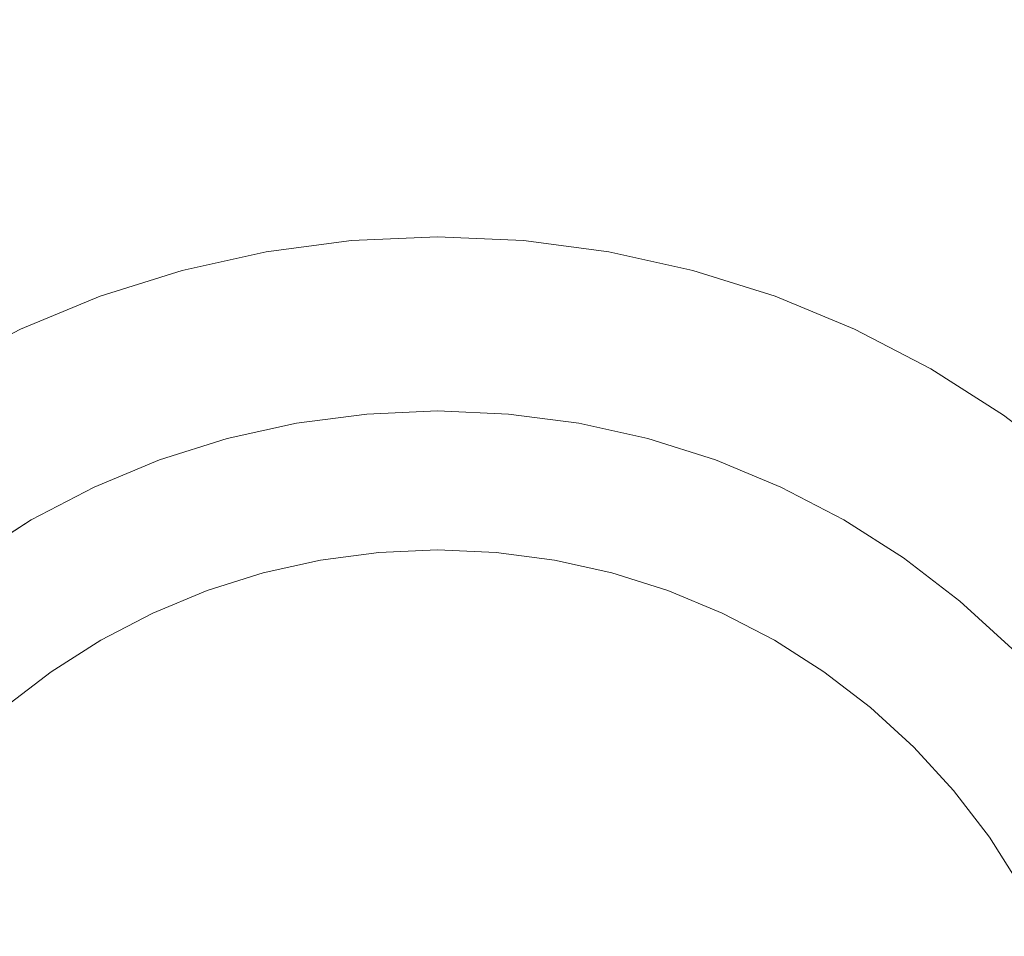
# Model space of a CAD drawing. Header units: millimetres. Extents: x 1865 to 2161, y 1201 to 1385.
# Tile 28 of 40: x 2097 to 2111, y 1233 to 1246. Entities that reach past the tile are written whole.
import ezdxf

# ---------------------------------------------------------------- set-up
doc = ezdxf.new("R2010")
doc.units = ezdxf.units.MM
doc.header["$LTSCALE"] = 25.4
doc.layers.add('Lighting-Moving Light', color=7, linetype='Continuous', lineweight=5)

# ---------------------------------------------------------------- blocks, each defined once
blk = doc.blocks.new('Group-1')
at = {"layer": 'Lighting-Moving Light', "color": 7, "linetype": 'Continuous', "lineweight": 5, "transparency": 33554687}
for points in [[(-107.035, -87.035, -16.5), (107.035, -87.035, -16.5), (107.035, 87.035, -16.5), (-107.035, 87.035, -16.5)], [(103.5, -83.5, -108.466), (-103.5, -83.5, -108.466), (-103.5, 83.5, -108.466), (103.5, 83.5, -108.466)]]:
    blk.add_3dface(points, dxfattribs=at)
for points, invisible_edges in [([(90, -50, -16.465), (88.78, -50.053, -16.465), (88.995, -52.515, -1.637), (90, -52.471, -1.637)], 10), ([(88.78, -50.053, -16.465), (90, -50, -16.465), (91.22, -50.053, -16.465), (90, -64, -16.465)], 12), ([(91.22, -50.053, -16.465), (90, -50, -16.465), (90, -52.471, -1.637), (91.005, -52.515, -1.637)], 10), ([(86.377, -50.477, -16.465), (87.569, -50.213, -16.465), (88.78, -50.053, -16.465), (90, -64, -16.465)], 12), ([(88.78, -50.053, -16.465), (87.569, -50.213, -16.465), (87.998, -52.647, -1.637), (88.995, -52.515, -1.637)], 10), ([(91.22, -50.053, -16.465), (92.431, -50.213, -16.465), (93.623, -50.477, -16.465), (90, -64, -16.465)], 12), ([(92.431, -50.213, -16.465), (91.22, -50.053, -16.465), (91.005, -52.515, -1.637), (92.002, -52.647, -1.637)], 10), ([(87.569, -50.213, -16.465), (86.377, -50.477, -16.465), (87.016, -52.864, -1.637), (87.998, -52.647, -1.637)], 10), ([(93.623, -50.477, -16.465), (92.431, -50.213, -16.465), (92.002, -52.647, -1.637), (92.984, -52.864, -1.637)], 10), ([(84.083, -51.312, -16.465), (85.212, -50.844, -16.465), (86.377, -50.477, -16.465), (90, -64, -16.465)], 12), ([(86.377, -50.477, -16.465), (85.212, -50.844, -16.465), (86.057, -53.167, -1.637), (87.016, -52.864, -1.637)], 10), ([(93.623, -50.477, -16.465), (94.788, -50.844, -16.465), (95.917, -51.312, -16.465), (90, -64, -16.465)], 12), ([(94.788, -50.844, -16.465), (93.623, -50.477, -16.465), (92.984, -52.864, -1.637), (93.943, -53.167, -1.637)], 10), ([(85.212, -50.844, -16.465), (84.083, -51.312, -16.465), (85.128, -53.552, -1.637), (86.057, -53.167, -1.637)], 10), ([(95.917, -51.312, -16.465), (94.788, -50.844, -16.465), (93.943, -53.167, -1.637), (94.872, -53.552, -1.637)], 10), ([(81.97, -52.532, -16.465), (83, -51.876, -16.465), (84.083, -51.312, -16.465), (90, -64, -16.465)], 12), ([(84.083, -51.312, -16.465), (83, -51.876, -16.465), (84.236, -54.016, -1.637), (85.128, -53.552, -1.637)], 10), ([(95.917, -51.312, -16.465), (97, -51.876, -16.465), (98.03, -52.532, -16.465), (90, -64, -16.465)], 12), ([(97, -51.876, -16.465), (95.917, -51.312, -16.465), (94.872, -53.552, -1.637), (95.764, -54.016, -1.637)], 10), ([(83, -51.876, -16.465), (81.97, -52.532, -16.465), (83.388, -54.556, -1.637), (84.236, -54.016, -1.637)], 10), ([(98.03, -52.532, -16.465), (97, -51.876, -16.465), (95.764, -54.016, -1.637), (96.612, -54.556, -1.637)], 10), ([(88.004, -52.68, -1.475), (88.998, -52.549, -1.475), (88.995, -52.515, -1.637), (87.998, -52.647, -1.637)], 11), ([(88.998, -52.549, -1.475), (90, -52.505, -1.475), (90, -52.471, -1.637), (88.995, -52.515, -1.637)], 11), ([(89.002, -52.596, -1.316), (90, -52.553, -1.316), (90, -52.505, -1.475), (88.998, -52.549, -1.475)], 15), ([(90, -52.505, -1.475), (91.002, -52.549, -1.475), (91.005, -52.515, -1.637), (90, -52.471, -1.637)], 11), ([(90, -52.553, -1.316), (90.998, -52.596, -1.316), (91.002, -52.549, -1.475), (90, -52.505, -1.475)], 15), ([(91.002, -52.549, -1.475), (91.996, -52.68, -1.475), (92.002, -52.647, -1.637), (91.005, -52.515, -1.637)], 11), ([(80.101, -54.101, -16.465), (81.001, -53.275, -16.465), (81.97, -52.532, -16.465), (90, -64, -16.465)], 12), ([(87.025, -52.897, -1.475), (88.004, -52.68, -1.475), (87.998, -52.647, -1.637), (87.016, -52.864, -1.637)], 11), ([(88.012, -52.726, -1.316), (89.002, -52.596, -1.316), (88.998, -52.549, -1.475), (88.004, -52.68, -1.475)], 15), ([(88.023, -52.786, -1.162), (89.008, -52.656, -1.162), (89.002, -52.596, -1.316), (88.012, -52.726, -1.316)], 15), ([(88.035, -52.857, -1.014), (89.014, -52.728, -1.014), (89.008, -52.656, -1.162), (88.023, -52.786, -1.162)], 15), ([(89.008, -52.656, -1.162), (90, -52.613, -1.162), (90, -52.553, -1.316), (89.002, -52.596, -1.316)], 15), ([(89.014, -52.728, -1.014), (90, -52.685, -1.014), (90, -52.613, -1.162), (89.008, -52.656, -1.162)], 15), ([(98.03, -52.532, -16.465), (98.999, -53.275, -16.465), (99.899, -54.101, -16.465), (90, -64, -16.465)], 12), ([(90, -52.613, -1.162), (90.992, -52.656, -1.162), (90.998, -52.596, -1.316), (90, -52.553, -1.316)], 15), ([(90, -52.685, -1.014), (90.986, -52.728, -1.014), (90.992, -52.656, -1.162), (90, -52.613, -1.162)], 15), ([(90.986, -52.728, -1.014), (91.965, -52.857, -1.014), (91.977, -52.786, -1.162), (90.992, -52.656, -1.162)], 15), ([(90.992, -52.656, -1.162), (91.977, -52.786, -1.162), (91.988, -52.726, -1.316), (90.998, -52.596, -1.316)], 15), ([(90.998, -52.596, -1.316), (91.988, -52.726, -1.316), (91.996, -52.68, -1.475), (91.002, -52.549, -1.475)], 15), ([(91.996, -52.68, -1.475), (92.975, -52.897, -1.475), (92.984, -52.864, -1.637), (92.002, -52.647, -1.637)], 11), ([(98.999, -53.275, -16.465), (98.03, -52.532, -16.465), (96.612, -54.556, -1.637), (97.41, -55.169, -1.637)], 10), ([(87.037, -52.943, -1.316), (88.012, -52.726, -1.316), (88.004, -52.68, -1.475), (87.025, -52.897, -1.475)], 15), ([(87.053, -53.001, -1.162), (88.023, -52.786, -1.162), (88.012, -52.726, -1.316), (87.037, -52.943, -1.316)], 15), ([(87.072, -53.071, -1.014), (88.035, -52.857, -1.014), (88.023, -52.786, -1.162), (87.053, -53.001, -1.162)], 15), ([(88.05, -52.94, -0.872), (89.021, -52.813, -0.872), (89.014, -52.728, -1.014), (88.035, -52.857, -1.014)], 15), ([(89.021, -52.813, -0.872), (90, -52.77, -0.872), (90, -52.685, -1.014), (89.014, -52.728, -1.014)], 15), ([(89.03, -52.908, -0.737), (90, -52.866, -0.737), (90, -52.77, -0.872), (89.021, -52.813, -0.872)], 15), ([(90, -52.77, -0.872), (90.979, -52.813, -0.872), (90.986, -52.728, -1.014), (90, -52.685, -1.014)], 15), ([(90, -52.866, -0.737), (90.97, -52.908, -0.737), (90.979, -52.813, -0.872), (90, -52.77, -0.872)], 15), ([(90.979, -52.813, -0.872), (91.95, -52.94, -0.872), (91.965, -52.857, -1.014), (90.986, -52.728, -1.014)], 15), ([(91.965, -52.857, -1.014), (92.928, -53.071, -1.014), (92.947, -53.001, -1.162), (91.977, -52.786, -1.162)], 15), ([(91.977, -52.786, -1.162), (92.947, -53.001, -1.162), (92.963, -52.943, -1.316), (91.988, -52.726, -1.316)], 15), ([(91.988, -52.726, -1.316), (92.963, -52.943, -1.316), (92.975, -52.897, -1.475), (91.996, -52.68, -1.475)], 15), ([(86.069, -53.199, -1.475), (87.025, -52.897, -1.475), (87.016, -52.864, -1.637), (86.057, -53.167, -1.637)], 11), ([(86.085, -53.243, -1.316), (87.037, -52.943, -1.316), (87.025, -52.897, -1.475), (86.069, -53.199, -1.475)], 15), ([(87.093, -53.152, -0.872), (88.05, -52.94, -0.872), (88.035, -52.857, -1.014), (87.072, -53.071, -1.014)], 15), ([(87.118, -53.245, -0.737), (88.067, -53.035, -0.737), (88.05, -52.94, -0.872), (87.093, -53.152, -0.872)], 15), ([(88.067, -53.035, -0.737), (89.03, -52.908, -0.737), (89.021, -52.813, -0.872), (88.05, -52.94, -0.872)], 15), ([(88.085, -53.14, -0.611), (89.039, -53.015, -0.611), (89.03, -52.908, -0.737), (88.067, -53.035, -0.737)], 15), ([(89.039, -53.015, -0.611), (90, -52.973, -0.611), (90, -52.866, -0.737), (89.03, -52.908, -0.737)], 15), ([(90, -52.973, -0.611), (90.961, -53.015, -0.611), (90.97, -52.908, -0.737), (90, -52.866, -0.737)], 15), ([(90.961, -53.015, -0.611), (91.915, -53.14, -0.611), (91.933, -53.035, -0.737), (90.97, -52.908, -0.737)], 15), ([(90.97, -52.908, -0.737), (91.933, -53.035, -0.737), (91.95, -52.94, -0.872), (90.979, -52.813, -0.872)], 15), ([(91.933, -53.035, -0.737), (92.882, -53.245, -0.737), (92.907, -53.152, -0.872), (91.95, -52.94, -0.872)], 15), ([(91.95, -52.94, -0.872), (92.907, -53.152, -0.872), (92.928, -53.071, -1.014), (91.965, -52.857, -1.014)], 15), ([(92.963, -52.943, -1.316), (93.915, -53.243, -1.316), (93.931, -53.199, -1.475), (92.975, -52.897, -1.475)], 15), ([(92.975, -52.897, -1.475), (93.931, -53.199, -1.475), (93.943, -53.167, -1.637), (92.984, -52.864, -1.637)], 11), ([(86.105, -53.299, -1.162), (87.053, -53.001, -1.162), (87.037, -52.943, -1.316), (86.085, -53.243, -1.316)], 15), ([(86.13, -53.368, -1.014), (87.072, -53.071, -1.014), (87.053, -53.001, -1.162), (86.105, -53.299, -1.162)], 15), ([(86.159, -53.447, -0.872), (87.093, -53.152, -0.872), (87.072, -53.071, -1.014), (86.13, -53.368, -1.014)], 15), ([(87.146, -53.348, -0.611), (88.085, -53.14, -0.611), (88.067, -53.035, -0.737), (87.118, -53.245, -0.737)], 15), ([(88.105, -53.255, -0.494), (89.049, -53.131, -0.494), (89.039, -53.015, -0.611), (88.085, -53.14, -0.611)], 15), ([(89.049, -53.131, -0.494), (90, -53.09, -0.494), (90, -52.973, -0.611), (89.039, -53.015, -0.611)], 15), ([(90, -53.09, -0.494), (90.951, -53.131, -0.494), (90.961, -53.015, -0.611), (90, -52.973, -0.611)], 15), ([(90.951, -53.131, -0.494), (91.895, -53.255, -0.494), (91.915, -53.14, -0.611), (90.961, -53.015, -0.611)], 15), ([(91.915, -53.14, -0.611), (92.854, -53.348, -0.611), (92.882, -53.245, -0.737), (91.933, -53.035, -0.737)], 15), ([(92.907, -53.152, -0.872), (93.841, -53.447, -0.872), (93.87, -53.368, -1.014), (92.928, -53.071, -1.014)], 15), ([(92.928, -53.071, -1.014), (93.87, -53.368, -1.014), (93.895, -53.299, -1.162), (92.947, -53.001, -1.162)], 15), ([(92.947, -53.001, -1.162), (93.895, -53.299, -1.162), (93.915, -53.243, -1.316), (92.963, -52.943, -1.316)], 15), ([(85.142, -53.582, -1.475), (86.069, -53.199, -1.475), (86.057, -53.167, -1.637), (85.128, -53.552, -1.637)], 11), ([(85.162, -53.625, -1.316), (86.085, -53.243, -1.316), (86.069, -53.199, -1.475), (85.142, -53.582, -1.475)], 15), ([(86.192, -53.537, -0.737), (87.118, -53.245, -0.737), (87.093, -53.152, -0.872), (86.159, -53.447, -0.872)], 15), ([(87.176, -53.461, -0.494), (88.105, -53.255, -0.494), (88.085, -53.14, -0.611), (87.146, -53.348, -0.611)], 15), ([(88.127, -53.38, -0.387), (89.06, -53.257, -0.387), (89.049, -53.131, -0.494), (88.105, -53.255, -0.494)], 15), ([(89.06, -53.257, -0.387), (90, -53.216, -0.387), (90, -53.09, -0.494), (89.049, -53.131, -0.494)], 15), ([(89.072, -53.391, -0.291), (90, -53.35, -0.291), (90, -53.216, -0.387), (89.06, -53.257, -0.387)], 15), ([(90, -53.216, -0.387), (90.94, -53.257, -0.387), (90.951, -53.131, -0.494), (90, -53.09, -0.494)], 15), ([(90, -53.35, -0.291), (90.928, -53.391, -0.291), (90.94, -53.257, -0.387), (90, -53.216, -0.387)], 15), ([(90.94, -53.257, -0.387), (91.873, -53.38, -0.387), (91.895, -53.255, -0.494), (90.951, -53.131, -0.494)], 15), ([(91.895, -53.255, -0.494), (92.824, -53.461, -0.494), (92.854, -53.348, -0.611), (91.915, -53.14, -0.611)], 15), ([(92.882, -53.245, -0.737), (93.808, -53.537, -0.737), (93.841, -53.447, -0.872), (92.907, -53.152, -0.872)], 15), ([(93.915, -53.243, -1.316), (94.838, -53.625, -1.316), (94.858, -53.582, -1.475), (93.931, -53.199, -1.475)], 15), ([(93.931, -53.199, -1.475), (94.858, -53.582, -1.475), (94.872, -53.552, -1.637), (93.943, -53.167, -1.637)], 11), ([(85.187, -53.679, -1.162), (86.105, -53.299, -1.162), (86.085, -53.243, -1.316), (85.162, -53.625, -1.316)], 15), ([(85.218, -53.745, -1.014), (86.13, -53.368, -1.014), (86.105, -53.299, -1.162), (85.187, -53.679, -1.162)], 15), ([(86.228, -53.638, -0.611), (87.146, -53.348, -0.611), (87.118, -53.245, -0.737), (86.192, -53.537, -0.737)], 15), ([(86.268, -53.748, -0.494), (87.176, -53.461, -0.494), (87.146, -53.348, -0.611), (86.228, -53.638, -0.611)], 15), ([(87.209, -53.583, -0.387), (88.127, -53.38, -0.387), (88.105, -53.255, -0.494), (87.176, -53.461, -0.494)], 15), ([(88.151, -53.512, -0.291), (89.072, -53.391, -0.291), (89.06, -53.257, -0.387), (88.127, -53.38, -0.387)], 15), ([(89.084, -53.532, -0.206), (90, -53.492, -0.206), (90, -53.35, -0.291), (89.072, -53.391, -0.291)], 15), ([(90, -53.492, -0.206), (90.916, -53.532, -0.206), (90.928, -53.391, -0.291), (90, -53.35, -0.291)], 15), ([(90.928, -53.391, -0.291), (91.849, -53.512, -0.291), (91.873, -53.38, -0.387), (90.94, -53.257, -0.387)], 15), ([(91.873, -53.38, -0.387), (92.791, -53.583, -0.387), (92.824, -53.461, -0.494), (91.895, -53.255, -0.494)], 15), ([(92.824, -53.461, -0.494), (93.732, -53.748, -0.494), (93.772, -53.638, -0.611), (92.854, -53.348, -0.611)], 15), ([(92.854, -53.348, -0.611), (93.772, -53.638, -0.611), (93.808, -53.537, -0.737), (92.882, -53.245, -0.737)], 15), ([(93.87, -53.368, -1.014), (94.782, -53.745, -1.014), (94.813, -53.679, -1.162), (93.895, -53.299, -1.162)], 15), ([(93.895, -53.299, -1.162), (94.813, -53.679, -1.162), (94.838, -53.625, -1.316), (93.915, -53.243, -1.316)], 15), ([(99.899, -54.101, -16.465), (98.999, -53.275, -16.465), (97.41, -55.169, -1.637), (98.152, -55.848, -1.637)], 10), ([(85.254, -53.822, -0.872), (86.159, -53.447, -0.872), (86.13, -53.368, -1.014), (85.218, -53.745, -1.014)], 15), ([(85.294, -53.909, -0.737), (86.192, -53.537, -0.737), (86.159, -53.447, -0.872), (85.254, -53.822, -0.872)], 15), ([(86.312, -53.866, -0.387), (87.209, -53.583, -0.387), (87.176, -53.461, -0.494), (86.268, -53.748, -0.494)], 15), ([(87.244, -53.713, -0.291), (88.151, -53.512, -0.291), (88.127, -53.38, -0.387), (87.209, -53.583, -0.387)], 15), ([(88.175, -53.652, -0.206), (89.084, -53.532, -0.206), (89.072, -53.391, -0.291), (88.151, -53.512, -0.291)], 15), ([(89.097, -53.68, -0.134), (90, -53.641, -0.134), (90, -53.492, -0.206), (89.084, -53.532, -0.206)], 15), ([(90, -53.641, -0.134), (90.903, -53.68, -0.134), (90.916, -53.532, -0.206), (90, -53.492, -0.206)], 15), ([(90.916, -53.532, -0.206), (91.825, -53.652, -0.206), (91.849, -53.512, -0.291), (90.928, -53.391, -0.291)], 15), ([(91.849, -53.512, -0.291), (92.756, -53.713, -0.291), (92.791, -53.583, -0.387), (91.873, -53.38, -0.387)], 15), ([(92.791, -53.583, -0.387), (93.688, -53.866, -0.387), (93.732, -53.748, -0.494), (92.824, -53.461, -0.494)], 15), ([(93.808, -53.537, -0.737), (94.706, -53.909, -0.737), (94.746, -53.822, -0.872), (93.841, -53.447, -0.872)], 15), ([(93.841, -53.447, -0.872), (94.746, -53.822, -0.872), (94.782, -53.745, -1.014), (93.87, -53.368, -1.014)], 15), ([(84.253, -54.045, -1.475), (85.142, -53.582, -1.475), (85.128, -53.552, -1.637), (84.236, -54.016, -1.637)], 11), ([(84.276, -54.086, -1.316), (85.162, -53.625, -1.316), (85.142, -53.582, -1.475), (84.253, -54.045, -1.475)], 15), ([(84.306, -54.138, -1.162), (85.187, -53.679, -1.162), (85.162, -53.625, -1.316), (84.276, -54.086, -1.316)], 15), ([(85.34, -54.006, -0.611), (86.228, -53.638, -0.611), (86.192, -53.537, -0.737), (85.294, -53.909, -0.737)], 15), ([(85.389, -54.112, -0.494), (86.268, -53.748, -0.494), (86.228, -53.638, -0.611), (85.34, -54.006, -0.611)], 15), ([(86.358, -53.992, -0.291), (87.244, -53.713, -0.291), (87.209, -53.583, -0.387), (86.312, -53.866, -0.387)], 15), ([(87.28, -53.85, -0.206), (88.175, -53.652, -0.206), (88.151, -53.512, -0.291), (87.244, -53.713, -0.291)], 15), ([(88.201, -53.798, -0.134), (89.097, -53.68, -0.134), (89.084, -53.532, -0.206), (88.175, -53.652, -0.206)], 15), ([(89.111, -53.834, -0.074), (90, -53.795, -0.074), (90, -53.641, -0.134), (89.097, -53.68, -0.134)], 15), ([(90, -53.795, -0.074), (90.889, -53.834, -0.074), (90.903, -53.68, -0.134), (90, -53.641, -0.134)], 15), ([(90.903, -53.68, -0.134), (91.799, -53.798, -0.134), (91.825, -53.652, -0.206), (90.916, -53.532, -0.206)], 15), ([(91.825, -53.652, -0.206), (92.72, -53.85, -0.206), (92.756, -53.713, -0.291), (91.849, -53.512, -0.291)], 15), ([(92.756, -53.713, -0.291), (93.642, -53.992, -0.291), (93.688, -53.866, -0.387), (92.791, -53.583, -0.387)], 15), ([(93.732, -53.748, -0.494), (94.611, -54.112, -0.494), (94.66, -54.006, -0.611), (93.772, -53.638, -0.611)], 15), ([(93.772, -53.638, -0.611), (94.66, -54.006, -0.611), (94.706, -53.909, -0.737), (93.808, -53.537, -0.737)], 15), ([(94.813, -53.679, -1.162), (95.694, -54.138, -1.162), (95.724, -54.086, -1.316), (94.838, -53.625, -1.316)], 15), ([(94.838, -53.625, -1.316), (95.724, -54.086, -1.316), (95.747, -54.045, -1.475), (94.858, -53.582, -1.475)], 15), ([(94.858, -53.582, -1.475), (95.747, -54.045, -1.475), (95.764, -54.016, -1.637), (94.872, -53.552, -1.637)], 11), ([(84.343, -54.201, -1.014), (85.218, -53.745, -1.014), (85.187, -53.679, -1.162), (84.306, -54.138, -1.162)], 15), ([(84.385, -54.274, -0.872), (85.254, -53.822, -0.872), (85.218, -53.745, -1.014), (84.343, -54.201, -1.014)], 15), ([(85.442, -54.226, -0.387), (86.312, -53.866, -0.387), (86.268, -53.748, -0.494), (85.389, -54.112, -0.494)], 15), ([(86.406, -54.126, -0.206), (87.28, -53.85, -0.206), (87.244, -53.713, -0.291), (86.358, -53.992, -0.291)], 15), ([(87.319, -53.994, -0.134), (88.201, -53.798, -0.134), (88.175, -53.652, -0.206), (87.28, -53.85, -0.206)], 15), ([(88.228, -53.95, -0.074), (89.111, -53.834, -0.074), (89.097, -53.68, -0.134), (88.201, -53.798, -0.134)], 15), ([(90.889, -53.834, -0.074), (91.772, -53.95, -0.074), (91.799, -53.798, -0.134), (90.903, -53.68, -0.134)], 15), ([(91.799, -53.798, -0.134), (92.681, -53.994, -0.134), (92.72, -53.85, -0.206), (91.825, -53.652, -0.206)], 15), ([(92.72, -53.85, -0.206), (93.594, -54.126, -0.206), (93.642, -53.992, -0.291), (92.756, -53.713, -0.291)], 15), ([(93.688, -53.866, -0.387), (94.558, -54.226, -0.387), (94.611, -54.112, -0.494), (93.732, -53.748, -0.494)], 15), ([(94.746, -53.822, -0.872), (95.615, -54.274, -0.872), (95.657, -54.201, -1.014), (94.782, -53.745, -1.014)], 15), ([(94.782, -53.745, -1.014), (95.657, -54.201, -1.014), (95.694, -54.138, -1.162), (94.813, -53.679, -1.162)], 15), ([(84.433, -54.358, -0.737), (85.294, -53.909, -0.737), (85.254, -53.822, -0.872), (84.385, -54.274, -0.872)], 15), ([(84.486, -54.45, -0.611), (85.34, -54.006, -0.611), (85.294, -53.909, -0.737), (84.433, -54.358, -0.737)], 15), ([(85.499, -54.348, -0.291), (86.358, -53.992, -0.291), (86.312, -53.866, -0.387), (85.442, -54.226, -0.387)], 15), ([(86.457, -54.265, -0.134), (87.319, -53.994, -0.134), (87.28, -53.85, -0.206), (86.406, -54.126, -0.206)], 15), ([(87.359, -54.143, -0.074), (88.228, -53.95, -0.074), (88.201, -53.798, -0.134), (87.319, -53.994, -0.134)], 15), ([(88.255, -54.106, -0.027), (89.124, -53.991, -0.027), (89.111, -53.834, -0.074), (88.228, -53.95, -0.074)], 15), ([(89.124, -53.991, -0.027), (90, -53.953, -0.027), (90, -53.795, -0.074), (89.111, -53.834, -0.074)], 15), ([(90, -53.953, -0.027), (90.876, -53.991, -0.027), (90.889, -53.834, -0.074), (90, -53.795, -0.074)], 15), ([(90.876, -53.991, -0.027), (91.745, -54.106, -0.027), (91.772, -53.95, -0.074), (90.889, -53.834, -0.074)], 15), ([(91.772, -53.95, -0.074), (92.641, -54.143, -0.074), (92.681, -53.994, -0.134), (91.799, -53.798, -0.134)], 15), ([(92.681, -53.994, -0.134), (93.543, -54.265, -0.134), (93.594, -54.126, -0.206), (92.72, -53.85, -0.206)], 15), ([(93.642, -53.992, -0.291), (94.501, -54.348, -0.291), (94.558, -54.226, -0.387), (93.688, -53.866, -0.387)], 15), ([(94.66, -54.006, -0.611), (95.514, -54.45, -0.611), (95.567, -54.358, -0.737), (94.706, -53.909, -0.737)], 15), ([(94.706, -53.909, -0.737), (95.567, -54.358, -0.737), (95.615, -54.274, -0.872), (94.746, -53.822, -0.872)], 15), ([(83.407, -54.584, -1.475), (84.253, -54.045, -1.475), (84.236, -54.016, -1.637), (83.388, -54.556, -1.637)], 11), ([(83.434, -54.623, -1.316), (84.276, -54.086, -1.316), (84.253, -54.045, -1.475), (83.407, -54.584, -1.475)], 15), ([(84.545, -54.551, -0.494), (85.389, -54.112, -0.494), (85.34, -54.006, -0.611), (84.486, -54.45, -0.611)], 15), ([(85.559, -54.477, -0.206), (86.406, -54.126, -0.206), (86.358, -53.992, -0.291), (85.499, -54.348, -0.291)], 15), ([(86.51, -54.41, -0.074), (87.359, -54.143, -0.074), (87.319, -53.994, -0.134), (86.457, -54.265, -0.134)], 15), ([(87.4, -54.296, -0.027), (88.255, -54.106, -0.027), (88.228, -53.95, -0.074), (87.359, -54.143, -0.074)], 15), ([(88.283, -54.265, 0.007), (89.138, -54.153, 0.007), (89.124, -53.991, -0.027), (88.255, -54.106, -0.027)], 15), ([(89.138, -54.153, 0.007), (90, -54.115, 0.007), (90, -53.953, -0.027), (89.124, -53.991, -0.027)], 15), ([(90, -54.115, 0.007), (90.862, -54.153, 0.007), (90.876, -53.991, -0.027), (90, -53.953, -0.027)], 15), ([(90.862, -54.153, 0.007), (91.717, -54.265, 0.007), (91.745, -54.106, -0.027), (90.876, -53.991, -0.027)], 15), ([(91.745, -54.106, -0.027), (92.6, -54.296, -0.027), (92.641, -54.143, -0.074), (91.772, -53.95, -0.074)], 15), ([(92.641, -54.143, -0.074), (93.49, -54.41, -0.074), (93.543, -54.265, -0.134), (92.681, -53.994, -0.134)], 15), ([(93.594, -54.126, -0.206), (94.441, -54.477, -0.206), (94.501, -54.348, -0.291), (93.642, -53.992, -0.291)], 15), ([(94.611, -54.112, -0.494), (95.455, -54.551, -0.494), (95.514, -54.45, -0.611), (94.66, -54.006, -0.611)], 15), ([(95.724, -54.086, -1.316), (96.566, -54.623, -1.316), (96.593, -54.584, -1.475), (95.747, -54.045, -1.475)], 15), ([(95.747, -54.045, -1.475), (96.593, -54.584, -1.475), (96.612, -54.556, -1.637), (95.764, -54.016, -1.637)], 11), ([(78.532, -55.97, -16.465), (79.275, -55.001, -16.465), (80.101, -54.101, -16.465), (90, -64, -16.465)], 12), ([(83.468, -54.672, -1.162), (84.306, -54.138, -1.162), (84.276, -54.086, -1.316), (83.434, -54.623, -1.316)], 15), ([(83.51, -54.731, -1.014), (84.343, -54.201, -1.014), (84.306, -54.138, -1.162), (83.468, -54.672, -1.162)], 15), ([(84.608, -54.661, -0.387), (85.442, -54.226, -0.387), (85.389, -54.112, -0.494), (84.545, -54.551, -0.494)], 15), ([(85.622, -54.611, -0.134), (86.457, -54.265, -0.134), (86.406, -54.126, -0.206), (85.559, -54.477, -0.206)], 15), ([(86.564, -54.559, -0.027), (87.4, -54.296, -0.027), (87.359, -54.143, -0.074), (86.51, -54.41, -0.074)], 15), ([(87.442, -54.452, 0.007), (88.283, -54.265, 0.007), (88.255, -54.106, -0.027), (87.4, -54.296, -0.027)], 15), ([(88.312, -54.427, 0.028), (89.153, -54.316, 0.028), (89.138, -54.153, 0.007), (88.283, -54.265, 0.007)], 15), ([(89.153, -54.316, 0.028), (90, -54.279, 0.028), (90, -54.115, 0.007), (89.138, -54.153, 0.007)], 15), ([(99.899, -54.101, -16.465), (100.725, -55.001, -16.465), (101.468, -55.97, -16.465), (90, -64, -16.465)], 12), ([(90, -54.279, 0.028), (90.847, -54.316, 0.028), (90.862, -54.153, 0.007), (90, -54.115, 0.007)], 15), ([(90.847, -54.316, 0.028), (91.688, -54.427, 0.028), (91.717, -54.265, 0.007), (90.862, -54.153, 0.007)], 15), ([(91.717, -54.265, 0.007), (92.558, -54.452, 0.007), (92.6, -54.296, -0.027), (91.745, -54.106, -0.027)], 15), ([(92.6, -54.296, -0.027), (93.436, -54.559, -0.027), (93.49, -54.41, -0.074), (92.641, -54.143, -0.074)], 15), ([(93.543, -54.265, -0.134), (94.378, -54.611, -0.134), (94.441, -54.477, -0.206), (93.594, -54.126, -0.206)], 15), ([(94.558, -54.226, -0.387), (95.392, -54.661, -0.387), (95.455, -54.551, -0.494), (94.611, -54.112, -0.494)], 15), ([(95.657, -54.201, -1.014), (96.49, -54.731, -1.014), (96.532, -54.672, -1.162), (95.694, -54.138, -1.162)], 15), ([(95.694, -54.138, -1.162), (96.532, -54.672, -1.162), (96.566, -54.623, -1.316), (95.724, -54.086, -1.316)], 15), ([(83.559, -54.801, -0.872), (84.385, -54.274, -0.872), (84.343, -54.201, -1.014), (83.51, -54.731, -1.014)], 15), ([(83.614, -54.879, -0.737), (84.433, -54.358, -0.737), (84.385, -54.274, -0.872), (83.559, -54.801, -0.872)], 15), ([(84.675, -54.777, -0.291), (85.499, -54.348, -0.291), (85.442, -54.226, -0.387), (84.608, -54.661, -0.387)], 15), ([(85.687, -54.751, -0.074), (86.51, -54.41, -0.074), (86.457, -54.265, -0.134), (85.622, -54.611, -0.134)], 15), ([(86.619, -54.711, 0.007), (87.442, -54.452, 0.007), (87.4, -54.296, -0.027), (86.564, -54.559, -0.027)], 15), ([(87.484, -54.61, 0.028), (88.312, -54.427, 0.028), (88.283, -54.265, 0.007), (87.442, -54.452, 0.007)], 15), ([(88.341, -54.589, 0.035), (89.167, -54.481, 0.035), (89.153, -54.316, 0.028), (88.312, -54.427, 0.028)], 14), ([(89.167, -54.481, 0.035), (90, -54.444, 0.035), (90, -54.279, 0.028), (89.153, -54.316, 0.028)], 14), ([(90, -54.444, 0.035), (90.833, -54.481, 0.035), (90.847, -54.316, 0.028), (90, -54.279, 0.028)], 14), ([(90.833, -54.481, 0.035), (91.659, -54.589, 0.035), (91.688, -54.427, 0.028), (90.847, -54.316, 0.028)], 14), ([(91.688, -54.427, 0.028), (92.516, -54.61, 0.028), (92.558, -54.452, 0.007), (91.717, -54.265, 0.007)], 15), ([(92.558, -54.452, 0.007), (93.381, -54.711, 0.007), (93.436, -54.559, -0.027), (92.6, -54.296, -0.027)], 15), ([(93.49, -54.41, -0.074), (94.313, -54.751, -0.074), (94.378, -54.611, -0.134), (93.543, -54.265, -0.134)], 15), ([(94.501, -54.348, -0.291), (95.325, -54.777, -0.291), (95.392, -54.661, -0.387), (94.558, -54.226, -0.387)], 15), ([(95.567, -54.358, -0.737), (96.386, -54.879, -0.737), (96.441, -54.801, -0.872), (95.615, -54.274, -0.872)], 15), ([(95.615, -54.274, -0.872), (96.441, -54.801, -0.872), (96.49, -54.731, -1.014), (95.657, -54.201, -1.014)], 15), ([(83.675, -54.967, -0.611), (84.486, -54.45, -0.611), (84.433, -54.358, -0.737), (83.614, -54.879, -0.737)], 15), ([(83.742, -55.063, -0.494), (84.545, -54.551, -0.494), (84.486, -54.45, -0.611), (83.675, -54.967, -0.611)], 15), ([(84.746, -54.9, -0.206), (85.559, -54.477, -0.206), (85.499, -54.348, -0.291), (84.675, -54.777, -0.291)], 15), ([(84.82, -55.029, -0.134), (85.622, -54.611, -0.134), (85.559, -54.477, -0.206), (84.746, -54.9, -0.206)], 15), ([(85.754, -54.895, -0.027), (86.564, -54.559, -0.027), (86.51, -54.41, -0.074), (85.687, -54.751, -0.074)], 15), ([(86.675, -54.865, 0.028), (87.484, -54.61, 0.028), (87.442, -54.452, 0.007), (86.619, -54.711, 0.007)], 15), ([(87.527, -54.77, 0.035), (88.341, -54.589, 0.035), (88.312, -54.427, 0.028), (87.484, -54.61, 0.028)], 14), ([(90.833, -54.481, 0.035), (90, -54.444, 0.035), (89.167, -54.481, 0.035), (90, -64, 0.035)], 12), ([(91.659, -54.589, 0.035), (92.473, -54.77, 0.035), (92.516, -54.61, 0.028), (91.688, -54.427, 0.028)], 14), ([(92.516, -54.61, 0.028), (93.325, -54.865, 0.028), (93.381, -54.711, 0.007), (92.558, -54.452, 0.007)], 15), ([(93.436, -54.559, -0.027), (94.246, -54.895, -0.027), (94.313, -54.751, -0.074), (93.49, -54.41, -0.074)], 15), ([(94.378, -54.611, -0.134), (95.18, -55.029, -0.134), (95.254, -54.9, -0.206), (94.441, -54.477, -0.206)], 15), ([(94.441, -54.477, -0.206), (95.254, -54.9, -0.206), (95.325, -54.777, -0.291), (94.501, -54.348, -0.291)], 15), ([(95.455, -54.551, -0.494), (96.258, -55.063, -0.494), (96.325, -54.967, -0.611), (95.514, -54.45, -0.611)], 15), ([(95.514, -54.45, -0.611), (96.325, -54.967, -0.611), (96.386, -54.879, -0.737), (95.567, -54.358, -0.737)], 15), ([(83.814, -55.166, -0.387), (84.608, -54.661, -0.387), (84.545, -54.551, -0.494), (83.742, -55.063, -0.494)], 15), ([(84.897, -55.162, -0.074), (85.687, -54.751, -0.074), (85.622, -54.611, -0.134), (84.82, -55.029, -0.134)], 15), ([(85.822, -55.041, 0.007), (86.619, -54.711, 0.007), (86.564, -54.559, -0.027), (85.754, -54.895, -0.027)], 15), ([(86.732, -55.021, 0.035), (87.527, -54.77, 0.035), (87.484, -54.61, 0.028), (86.675, -54.865, 0.028)], 14), ([(89.167, -54.481, 0.035), (88.341, -54.589, 0.035), (87.527, -54.77, 0.035), (90, -64, 0.035)], 12), ([(92.473, -54.77, 0.035), (91.659, -54.589, 0.035), (90.833, -54.481, 0.035), (90, -64, 0.035)], 12), ([(92.473, -54.77, 0.035), (93.268, -55.021, 0.035), (93.325, -54.865, 0.028), (92.516, -54.61, 0.028)], 14), ([(93.381, -54.711, 0.007), (94.178, -55.041, 0.007), (94.246, -54.895, -0.027), (93.436, -54.559, -0.027)], 15), ([(94.313, -54.751, -0.074), (95.103, -55.162, -0.074), (95.18, -55.029, -0.134), (94.378, -54.611, -0.134)], 15), ([(95.392, -54.661, -0.387), (96.186, -55.166, -0.387), (96.258, -55.063, -0.494), (95.455, -54.551, -0.494)], 15), ([(96.566, -54.623, -1.316), (97.358, -55.231, -1.316), (97.389, -55.195, -1.475), (96.593, -54.584, -1.475)], 15), ([(96.593, -54.584, -1.475), (97.389, -55.195, -1.475), (97.41, -55.169, -1.637), (96.612, -54.556, -1.637)], 11), ([(83.892, -55.276, -0.291), (84.675, -54.777, -0.291), (84.608, -54.661, -0.387), (83.814, -55.166, -0.387)], 15), ([(84.977, -55.299, -0.027), (85.754, -54.895, -0.027), (85.687, -54.751, -0.074), (84.897, -55.162, -0.074)], 15), ([(85.892, -55.19, 0.028), (86.675, -54.865, 0.028), (86.619, -54.711, 0.007), (85.822, -55.041, 0.007)], 15), ([(93.325, -54.865, 0.028), (94.108, -55.19, 0.028), (94.178, -55.041, 0.007), (93.381, -54.711, 0.007)], 15), ([(94.246, -54.895, -0.027), (95.023, -55.299, -0.027), (95.103, -55.162, -0.074), (94.313, -54.751, -0.074)], 15), ([(95.325, -54.777, -0.291), (96.108, -55.276, -0.291), (96.186, -55.166, -0.387), (95.392, -54.661, -0.387)], 15), ([(96.441, -54.801, -0.872), (97.219, -55.397, -0.872), (97.273, -55.332, -1.014), (96.49, -54.731, -1.014)], 15), ([(96.49, -54.731, -1.014), (97.273, -55.332, -1.014), (97.32, -55.277, -1.162), (96.532, -54.672, -1.162)], 15), ([(96.532, -54.672, -1.162), (97.32, -55.277, -1.162), (97.358, -55.231, -1.316), (96.566, -54.623, -1.316)], 15), ([(83.973, -55.393, -0.206), (84.746, -54.9, -0.206), (84.675, -54.777, -0.291), (83.892, -55.276, -0.291)], 15), ([(85.058, -55.439, 0.007), (85.822, -55.041, 0.007), (85.754, -54.895, -0.027), (84.977, -55.299, -0.027)], 15), ([(85.962, -55.34, 0.035), (86.732, -55.021, 0.035), (86.675, -54.865, 0.028), (85.892, -55.19, 0.028)], 14), ([(87.527, -54.77, 0.035), (86.732, -55.021, 0.035), (85.962, -55.34, 0.035), (90, -64, 0.035)], 12), ([(94.038, -55.34, 0.035), (93.268, -55.021, 0.035), (92.473, -54.77, 0.035), (90, -64, 0.035)], 12), ([(93.268, -55.021, 0.035), (94.038, -55.34, 0.035), (94.108, -55.19, 0.028), (93.325, -54.865, 0.028)], 14), ([(94.178, -55.041, 0.007), (94.942, -55.439, 0.007), (95.023, -55.299, -0.027), (94.246, -54.895, -0.027)], 15), ([(95.254, -54.9, -0.206), (96.027, -55.393, -0.206), (96.108, -55.276, -0.291), (95.325, -54.777, -0.291)], 15), ([(96.325, -54.967, -0.611), (97.088, -55.553, -0.611), (97.157, -55.471, -0.737), (96.386, -54.879, -0.737)], 15), ([(96.386, -54.879, -0.737), (97.157, -55.471, -0.737), (97.219, -55.397, -0.872), (96.441, -54.801, -0.872)], 15), ([(84.058, -55.514, -0.134), (84.82, -55.029, -0.134), (84.746, -54.9, -0.206), (83.973, -55.393, -0.206)], 15), ([(84.147, -55.64, -0.074), (84.897, -55.162, -0.074), (84.82, -55.029, -0.134), (84.058, -55.514, -0.134)], 15), ([(95.103, -55.162, -0.074), (95.853, -55.64, -0.074), (95.942, -55.514, -0.134), (95.18, -55.029, -0.134)], 15), ([(95.18, -55.029, -0.134), (95.942, -55.514, -0.134), (96.027, -55.393, -0.206), (95.254, -54.9, -0.206)], 15), ([(96.258, -55.063, -0.494), (97.013, -55.642, -0.494), (97.088, -55.553, -0.611), (96.325, -54.967, -0.611)], 15), ([(84.237, -55.77, -0.027), (84.977, -55.299, -0.027), (84.897, -55.162, -0.074), (84.147, -55.64, -0.074)], 15), ([(85.14, -55.581, 0.028), (85.892, -55.19, 0.028), (85.822, -55.041, 0.007), (85.058, -55.439, 0.007)], 15), ([(94.108, -55.19, 0.028), (94.86, -55.581, 0.028), (94.942, -55.439, 0.007), (94.178, -55.041, 0.007)], 15), ([(95.023, -55.299, -0.027), (95.763, -55.77, -0.027), (95.853, -55.64, -0.074), (95.103, -55.162, -0.074)], 15), ([(96.108, -55.276, -0.291), (96.846, -55.842, -0.291), (96.932, -55.739, -0.387), (96.186, -55.166, -0.387)], 15), ([(96.186, -55.166, -0.387), (96.932, -55.739, -0.387), (97.013, -55.642, -0.494), (96.258, -55.063, -0.494)], 15), ([(97.389, -55.195, -1.475), (98.128, -55.872, -1.475), (98.152, -55.848, -1.637), (97.41, -55.169, -1.637)], 11), ([(84.33, -55.903, 0.007), (85.058, -55.439, 0.007), (84.977, -55.299, -0.027), (84.237, -55.77, -0.027)], 15), ([(85.222, -55.724, 0.035), (85.962, -55.34, 0.035), (85.892, -55.19, 0.028), (85.14, -55.581, 0.028)], 14), ([(94.038, -55.34, 0.035), (94.778, -55.724, 0.035), (94.86, -55.581, 0.028), (94.108, -55.19, 0.028)], 14), ([(94.942, -55.439, 0.007), (95.67, -55.903, 0.007), (95.763, -55.77, -0.027), (95.023, -55.299, -0.027)], 15), ([(96.027, -55.393, -0.206), (96.754, -55.951, -0.206), (96.846, -55.842, -0.291), (96.108, -55.276, -0.291)], 15), ([(97.273, -55.332, -1.014), (98.001, -55.999, -1.014), (98.052, -55.948, -1.162), (97.32, -55.277, -1.162)], 15), ([(97.32, -55.277, -1.162), (98.052, -55.948, -1.162), (98.095, -55.905, -1.316), (97.358, -55.231, -1.316)], 15), ([(97.358, -55.231, -1.316), (98.095, -55.905, -1.316), (98.128, -55.872, -1.475), (97.389, -55.195, -1.475)], 15), ([(84.424, -56.037, 0.028), (85.14, -55.581, 0.028), (85.058, -55.439, 0.007), (84.33, -55.903, 0.007)], 15), ([(85.962, -55.34, 0.035), (85.222, -55.724, 0.035), (84.519, -56.172, 0.035), (90, -64, 0.035)], 12), ([(95.481, -56.172, 0.035), (94.778, -55.724, 0.035), (94.038, -55.34, 0.035), (90, -64, 0.035)], 12), ([(94.86, -55.581, 0.028), (95.576, -56.037, 0.028), (95.67, -55.903, 0.007), (94.942, -55.439, 0.007)], 15), ([(95.942, -55.514, -0.134), (96.659, -56.064, -0.134), (96.754, -55.951, -0.206), (96.027, -55.393, -0.206)], 15), ([(97.157, -55.471, -0.737), (97.873, -56.127, -0.737), (97.941, -56.059, -0.872), (97.219, -55.397, -0.872)], 15), ([(97.219, -55.397, -0.872), (97.941, -56.059, -0.872), (98.001, -55.999, -1.014), (97.273, -55.332, -1.014)], 15), ([(83.44, -56.182, -0.074), (84.147, -55.64, -0.074), (84.058, -55.514, -0.134), (83.341, -56.064, -0.134)], 15), ([(84.519, -56.172, 0.035), (85.222, -55.724, 0.035), (85.14, -55.581, 0.028), (84.424, -56.037, 0.028)], 14), ([(94.778, -55.724, 0.035), (95.481, -56.172, 0.035), (95.576, -56.037, 0.028), (94.86, -55.581, 0.028)], 14), ([(95.853, -55.64, -0.074), (96.56, -56.182, -0.074), (96.659, -56.064, -0.134), (95.942, -55.514, -0.134)], 15), ([(97.013, -55.642, -0.494), (97.715, -56.285, -0.494), (97.798, -56.202, -0.611), (97.088, -55.553, -0.611)], 15), ([(97.088, -55.553, -0.611), (97.798, -56.202, -0.611), (97.873, -56.127, -0.737), (97.157, -55.471, -0.737)], 15), ([(83.542, -56.304, -0.027), (84.237, -55.77, -0.027), (84.147, -55.64, -0.074), (83.44, -56.182, -0.074)], 15), ([(95.763, -55.77, -0.027), (96.458, -56.304, -0.027), (96.56, -56.182, -0.074), (95.853, -55.64, -0.074)], 15), ([(96.932, -55.739, -0.387), (97.626, -56.374, -0.387), (97.715, -56.285, -0.494), (97.013, -55.642, -0.494)], 15), ([(83.646, -56.428, 0.007), (84.33, -55.903, 0.007), (84.237, -55.77, -0.027), (83.542, -56.304, -0.027)], 15), ([(95.67, -55.903, 0.007), (96.354, -56.428, 0.007), (96.458, -56.304, -0.027), (95.763, -55.77, -0.027)], 15), ([(96.754, -55.951, -0.206), (97.43, -56.57, -0.206), (97.531, -56.469, -0.291), (96.846, -55.842, -0.291)], 15), ([(96.846, -55.842, -0.291), (97.531, -56.469, -0.291), (97.626, -56.374, -0.387), (96.932, -55.739, -0.387)], 15), ([(77.312, -58.083, -16.465), (77.876, -57, -16.465), (78.532, -55.97, -16.465), (90, -64, -16.465)], 12), ([(83.752, -56.553, 0.028), (84.424, -56.037, 0.028), (84.33, -55.903, 0.007), (83.646, -56.428, 0.007)], 15), ([(101.468, -55.97, -16.465), (102.124, -57, -16.465), (102.688, -58.083, -16.465), (90, -64, -16.465)], 12), ([(95.576, -56.037, 0.028), (96.248, -56.553, 0.028), (96.354, -56.428, 0.007), (95.67, -55.903, 0.007)], 15), ([(96.659, -56.064, -0.134), (97.325, -56.675, -0.134), (97.43, -56.57, -0.206), (96.754, -55.951, -0.206)], 15), ([(97.941, -56.059, -0.872), (98.603, -56.781, -0.872), (98.668, -56.727, -1.014), (98.001, -55.999, -1.014)], 15), ([(98.001, -55.999, -1.014), (98.668, -56.727, -1.014), (98.723, -56.68, -1.162), (98.052, -55.948, -1.162)], 15), ([(83.858, -56.68, 0.035), (84.519, -56.172, 0.035), (84.424, -56.037, 0.028), (83.752, -56.553, 0.028)], 14), ([(95.481, -56.172, 0.035), (96.142, -56.68, 0.035), (96.248, -56.553, 0.028), (95.576, -56.037, 0.028)], 14), ([(96.56, -56.182, -0.074), (97.216, -56.784, -0.074), (97.325, -56.675, -0.134), (96.659, -56.064, -0.134)], 15), ([(97.798, -56.202, -0.611), (98.447, -56.912, -0.611), (98.529, -56.843, -0.737), (97.873, -56.127, -0.737)], 15), ([(97.873, -56.127, -0.737), (98.529, -56.843, -0.737), (98.603, -56.781, -0.872), (97.941, -56.059, -0.872)], 15), ([(84.519, -56.172, 0.035), (83.858, -56.68, 0.035), (83.243, -57.243, 0.035), (90, -64, 0.035)], 12), ([(96.757, -57.243, 0.035), (96.142, -56.68, 0.035), (95.481, -56.172, 0.035), (90, -64, 0.035)], 12), ([(96.458, -56.304, -0.027), (97.104, -56.896, -0.027), (97.216, -56.784, -0.074), (96.56, -56.182, -0.074)], 15), ([(97.626, -56.374, -0.387), (98.261, -57.068, -0.387), (98.358, -56.987, -0.494), (97.715, -56.285, -0.494)], 15), ([(97.715, -56.285, -0.494), (98.358, -56.987, -0.494), (98.447, -56.912, -0.611), (97.798, -56.202, -0.611)], 15), ([(96.248, -56.553, 0.028), (96.874, -57.126, 0.028), (96.99, -57.01, 0.007), (96.354, -56.428, 0.007)], 15), ([(96.354, -56.428, 0.007), (96.99, -57.01, 0.007), (97.104, -56.896, -0.027), (96.458, -56.304, -0.027)], 15), ([(97.531, -56.469, -0.291), (98.158, -57.154, -0.291), (98.261, -57.068, -0.387), (97.626, -56.374, -0.387)], 15), ([(96.142, -56.68, 0.035), (96.757, -57.243, 0.035), (96.874, -57.126, 0.028), (96.248, -56.553, 0.028)], 14), ([(97.325, -56.675, -0.134), (97.936, -57.341, -0.134), (98.049, -57.246, -0.206), (97.43, -56.57, -0.206)], 15), ([(97.43, -56.57, -0.206), (98.049, -57.246, -0.206), (98.158, -57.154, -0.291), (97.531, -56.469, -0.291)], 15), ([(97.216, -56.784, -0.074), (97.818, -57.44, -0.074), (97.936, -57.341, -0.134), (97.325, -56.675, -0.134)], 15), ([(97.104, -56.896, -0.027), (97.696, -57.542, -0.027), (97.818, -57.44, -0.074), (97.216, -56.784, -0.074)], 15), ([(96.99, -57.01, 0.007), (97.572, -57.646, 0.007), (97.696, -57.542, -0.027), (97.104, -56.896, -0.027)], 15), ([(96.757, -57.243, 0.035), (97.32, -57.858, 0.035), (97.447, -57.752, 0.028), (96.874, -57.126, 0.028)], 14), ([(96.874, -57.126, 0.028), (97.447, -57.752, 0.028), (97.572, -57.646, 0.007), (96.99, -57.01, 0.007)], 15), ([(83.243, -57.243, 0.035), (82.68, -57.858, 0.035), (82.172, -58.519, 0.035), (90, -64, 0.035)], 12), ([(97.828, -58.519, 0.035), (97.32, -57.858, 0.035), (96.757, -57.243, 0.035), (90, -64, 0.035)], 12), ([(97.936, -57.341, -0.134), (98.486, -58.058, -0.134), (98.607, -57.973, -0.206), (98.049, -57.246, -0.206)], 15), ([(97.818, -57.44, -0.074), (98.36, -58.147, -0.074), (98.486, -58.058, -0.134), (97.936, -57.341, -0.134)], 15), ([(97.572, -57.646, 0.007), (98.097, -58.33, 0.007), (98.23, -58.237, -0.027), (97.696, -57.542, -0.027)], 15), ([(97.696, -57.542, -0.027), (98.23, -58.237, -0.027), (98.36, -58.147, -0.074), (97.818, -57.44, -0.074)], 15), ([(97.447, -57.752, 0.028), (97.963, -58.424, 0.028), (98.097, -58.33, 0.007), (97.572, -57.646, 0.007)], 15), ([(97.32, -57.858, 0.035), (97.828, -58.519, 0.035), (97.963, -58.424, 0.028), (97.447, -57.752, 0.028)], 14), ([(76.477, -60.377, -16.465), (76.844, -59.212, -16.465), (77.312, -58.083, -16.465), (90, -64, -16.465)], 12), ([(102.688, -58.083, -16.465), (103.156, -59.212, -16.465), (103.523, -60.377, -16.465), (90, -64, -16.465)], 12), ([(97.963, -58.424, 0.028), (98.419, -59.14, 0.028), (98.561, -59.058, 0.007), (98.097, -58.33, 0.007)], 15), ([(82.172, -58.519, 0.035), (81.724, -59.222, 0.035), (81.34, -59.962, 0.035), (90, -64, 0.035)], 12), ([(98.66, -59.962, 0.035), (98.276, -59.222, 0.035), (97.828, -58.519, 0.035), (90, -64, 0.035)], 12), ([(97.828, -58.519, 0.035), (98.276, -59.222, 0.035), (98.419, -59.14, 0.028), (97.963, -58.424, 0.028)], 14)]:
    blk.add_3dface(points, dxfattribs=dict(at, invisible_edges=invisible_edges))
at = {"layer": 'Lighting-Moving Light', "color": 0, "flags": 1}
for tag in ['Yoke', '3D_Symbol_Name', 'Weight', 'Weight', 'Wattage', 'Candlepower', 'Body', 'Model_Name', 'Beam_Angle', 'Field_Angle', 'Remarks', 'Beam_Angle_2', 'Field_Angle_2', 'Num_Channels', 'Frame_Size', 'Device_Type', 'FixtureID', 'Frame_Size', 'Base', 'Lens', 'Inst_Type', 'Lamp']:
    blk.add_attdef(tag, (-144.25, -164.904), '', height=0.18, dxfattribs=at)

msp = doc.modelspace()

# ---------------------------------------------------------------- block references
at = {"layer": 'Lighting-Moving Light', "color": 7, "transparency": 33554687}
msp.add_blockref('Group-1', (2012.623, 1292.88), dxfattribs=at)

doc.saveas('drawing.dxf')
